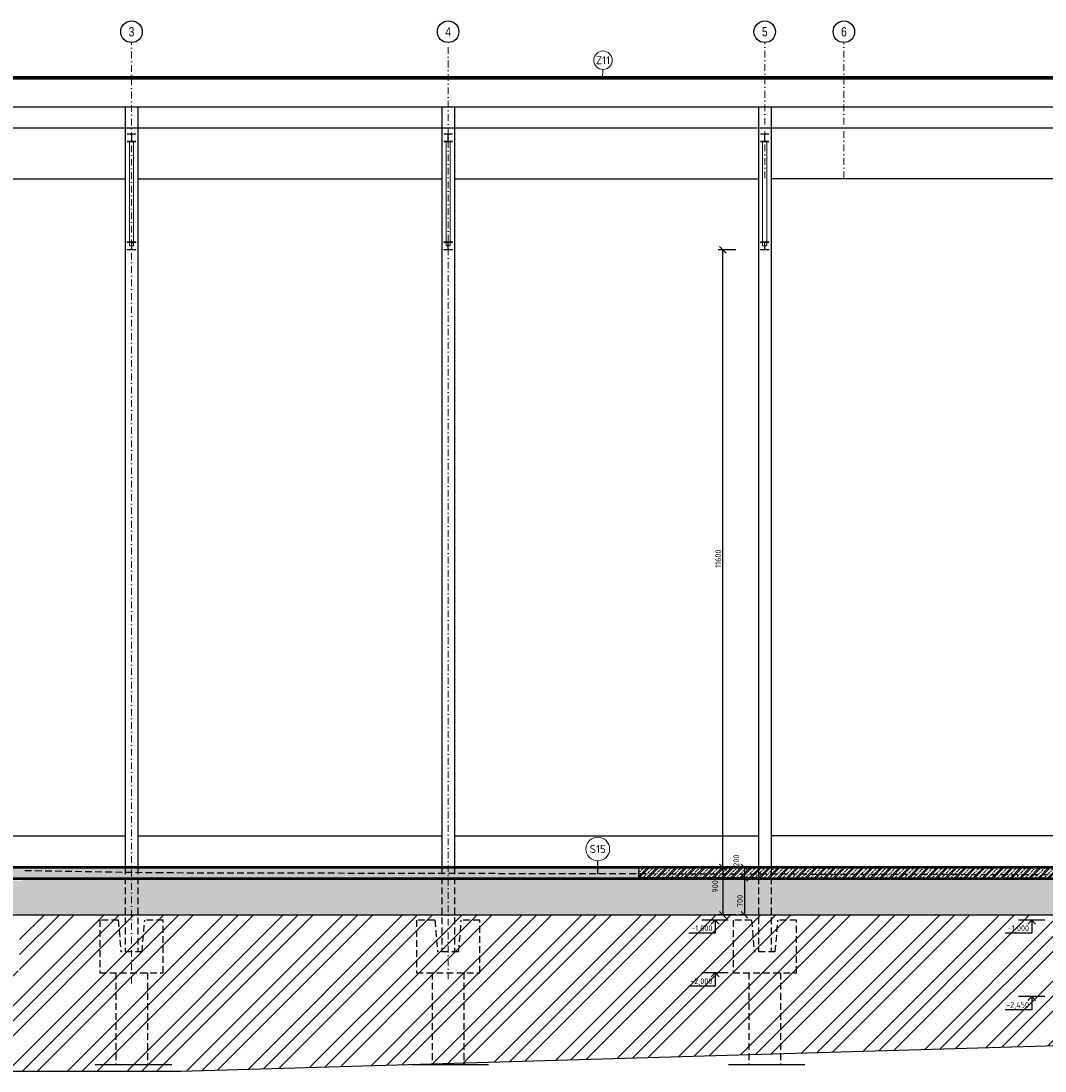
# Model space of a CAD drawing. Header units: millimetres. Extents: x -118752 to 407724, y -73278 to 155058.
# Tile 181 of 256: x 71350 to 90756, y 107301 to 127197. Entities that reach past the tile are written whole.
import ezdxf
from ezdxf.enums import TextEntityAlignment as Align

# ---------------------------------------------------------------- set-up
doc = ezdxf.new("R2010")
doc.units = ezdxf.units.MM
doc.header["$LTSCALE"] = 10
for name, pattern in [('DASHDOT', [25.4, 12.7, -6.35, 0, -6.35]), ('DASHED', [19.05, 12.7, -6.35]), ('IZOLACE_VODOTESNA_0.5', [30, 15, -15]), ('XKITLINE00', [0])]:
    doc.linetypes.add(name, pattern=pattern)
for name, color, linetype, lineweight in [('CKBUBLINY', 1, 'Continuous', 18), ('CKBUBLINY_POPIS', 3, 'Continuous', 25), ('CKIZOLACE', 1, 'Continuous', 18), ('CKKOTY', 3, 'Continuous', 25), ('CKKOTY_VYS', 3, 'Continuous', 25), ('CKRASTR', 7, 'DASHDOT', 15), ('CKRASTR_POPIS', 3, 'Continuous', 25), ('CKSTENY_PODROVINOU', 7, 'Continuous', 25), ('CKSTENY_REZ', 6, 'Continuous', 50), ('pohledy', 7, 'Continuous', 25), ('Položka', 2, 'Continuous', 0), ('srafy', 7, 'Continuous', 18)]:
    doc.layers.add(name, color=color, linetype=linetype, lineweight=lineweight)
doc.styles.add('Arial', font='arial.ttf', dxfattribs={"width": 0.8})
doc.styles.get("Standard").update_dxf_attribs({"font": 'isocpeur.ttf'})
doc.linetypes.add('PRERUSENI', pattern='A,60,[100,CADKON.SHX,S=2.5,R=0,X=0,Y=0],-10', length=70)
doc.dimstyles.new('CADKON', dxfattribs={"dimscale": 50, "dimtxt": 2.2, "dimasz": 2.5, "dimexe": 1.8, "dimexo": 5, "dimgap": 0.6, "dimtad": 1, "dimrnd": 1, "dimtxsty": 'Standard', "dimblk1": 'OBLIQUE', "dimblk2": 'OBLIQUE', "dimsah": 1, "dimcen": 2.5, "dimadec": 1, "dimazin": 2, "dimtfac": 1, "dimtdec": 4, "dimtix": 1, "dimtmove": 2, "dimatfit": 3, "dimldrblk": 'OPEN30', "dimfxl": 5, "dimfxlon": 1, "dimtolj": 1, "dimarcsym": 0})
pattern_1 = [(45, (0, 0), (-88.38835, 88.38835), []), (45, (35.36, 0), (-88.38835, 88.38835), []), (45, (106.07, 0), (-53.03301, 123.74369), [50, -25, 0, -25])]
pattern_2 = [(50, (0, 0), (182.18467, -15.93909), [19.05, -209.55]), (355, (0, 0), (-35.24283, 191.05664), [15.24, -167.64]), (100.451, (15.18, -1.33), (146.9425, 175.11669), [16.19, -178.09]), (46.1842, (0, 50.8), (271.07904, -42.04233), [28.575, -314.325]), (96.6356, (22.6, 47.3), (237.40423, 247.42556), [24.285, -267.135]), (351.184, (0, 50.8), (237.4046, 247.4251), [22.86, -251.46]), (21, (25.4, 38.1), (151.61488, -102.26552), [19.05, -209.55]), (326, (25.4, 38.1), (61.80203, 184.18797), [15.24, -167.64]), (71.4514, (38.03, 29.58), (213.4165, 81.92286), [16.19, -178.09]), (37.5, (0, 0), (3.088603, 84.55504), [0, -165.608, 0, -170.18, 0, -168.275]), (7.5, (0, 0), (66.81966, 100.180575), [0, -97.028, 0, -161.798, 0, -64.135]), (327.5, (-56.64, 0), (135.590595, -5.728744), [0, -63.5, 0, -198.12, 0, -262.89]), (317.5, (-82.04, 0), (148.12918, 25.42649), [0, -82.55, 0, -131.572, 0, -186.69])]
pattern_3 = [(45, (0, 0), (-565.6854, 565.6854), []), (45, (282.84, 0), (-565.6854, 565.6854), []), (45, (565.7, 0), (-565.6854, 565.6854), [])]

# ---------------------------------------------------------------- blocks, each defined once
blk = doc.blocks.new('vazník řez')
at = {"layer": 'Položka', "linetype": 'XKITLINE00', "lineweight": 0}
for p, q in [((-0.8, 138.01), (0.8, 138.01)), ((-0.18, 137.92), (-0.8, 137.92)), ((-0.03, 137.76), (-0.04, 137.82)), ((-0.03, 136.72), (-0.03, 137.76)), ((0.04, 137.82), (0.03, 137.76)), ((0.03, 136.72), (0.03, 137.76)), ((0.8, 137.92), (0.18, 137.92)), ((-0.8, 136.57), (-0.18, 136.57)), ((-0.8, 136.48), (0.8, 136.48)), ((-0.4, 117.5), (-0.4, 136.48)), ((-0.18, 136.57), (-0.12, 136.58)), ((-0.04, 136.66), (-0.03, 136.72)), ((0.03, 136.72), (0.04, 136.66)), ((0.12, 136.58), (0.18, 136.57)), ((0.18, 136.57), (0.8, 136.57)), ((0.4, 117.5), (0.4, 136.48)), ((-0.8, 117.5), (0.8, 117.5)), ((-0.8, 117.41), (-0.8, 117.5)), ((-0.18, 117.41), (-0.8, 117.41)), ((-0.4, 116.74), (-0.4, 117.41)), ((-0.12, 117.4), (-0.18, 117.41)), ((0.18, 117.41), (0.12, 117.4)), ((0.8, 117.41), (0.18, 117.41)), ((0.4, 116.74), (0.4, 117.41)), ((0.8, 117.5), (0.8, 117.41)), ((-0.8, 116.07), (-0.18, 116.07)), ((-0.8, 115.98), (-0.8, 116.07)), ((-0.8, 115.98), (0.8, 115.98)), ((-0.4, 116.74), (-0.03, 116.74)), ((-0.4, 116.74), (-0.4, 116.74)), ((-0.18, 116.07), (-0.12, 116.08)), ((-0.03, 117.26), (-0.04, 117.32)), ((-0.04, 116.16), (-0.03, 116.22)), ((-0.03, 116.22), (-0.03, 117.26)), ((0.04, 117.32), (0.03, 117.26)), ((0.03, 116.22), (0.03, 117.26)), ((0.4, 116.74), (0.03, 116.74)), ((0.03, 116.22), (0.04, 116.16)), ((0.12, 116.08), (0.18, 116.07)), ((0.18, 116.07), (0.8, 116.07)), ((0.8, 116.07), (0.8, 115.98))]:
    blk.add_line(p, q, dxfattribs=at)
for centre, start, end in [((-0.18, 137.77), 22.3577, 67.3572), ((0.18, 137.77), 112.6428, 157.6423), ((-0.18, 136.72), 292.6428, 337.6423), ((0.18, 136.72), 202.3577, 247.3572), ((-0.18, 117.26), 22.5, 67.5), ((0.18, 117.26), 112.5, 157.5), ((-0.18, 116.22), 292.5, 337.5), ((0.18, 116.22), 202.5, 247.5)]:
    blk.add_arc(centre, 0.15, start, end, dxfattribs=at)
blk = doc.blocks.new('*U3398')
at = {"color": 0, "linetype": 'ByBlock', "lineweight": -2}
blk.add_lwpolyline([(-1.5, -1.5), (0, 0), (1.5, -1.5), (0, 0), (0, -5), (10, -5)], dxfattribs=at)
blk = doc.blocks.new('*U3399')
at = {"color": 0, "linetype": 'ByBlock', "lineweight": -2}
blk.add_lwpolyline([(-1.5, -1.5), (0, 0), (1.5, -1.5), (0, 0), (0, -5), (10, -5)], dxfattribs=at)
blk = doc.blocks.new('_OBLIQUE')
at = {"color": 0, "linetype": 'ByBlock'}
blk.add_line((-0.5, -0.5), (0.5, 0.5), dxfattribs=at)
blk = doc.blocks.new('*D9041')
at = {"layer": 'CKKOTY', "color": 0, "lineweight": -2}
for p, q in [((84899, 122859), (84559, 122859)), ((84649, 111160), (84649, 122859)), ((84899, 111160), (84559, 111160))]:
    blk.add_line(p, q, dxfattribs=at)
at = {"layer": 'Defpoints', "color": 0}
for p in [(84649, 122859), (85444, 122859), (85324, 111160)]:
    blk.add_point(p, dxfattribs=at)
at = {"layer": 'CKKOTY', "color": 0, "lineweight": -2, "xscale": 125, "yscale": 125, "zscale": 125}
for p, rotation in [((84649, 122859), 90), ((84649, 111160), 270)]:
    blk.add_blockref('_OBLIQUE', p, dxfattribs=dict(at, rotation=rotation))
at = {"layer": 'CKKOTY', "color": 0, "insert": (84564, 117009), "char_height": 110, "attachment_point": 5, "rotation": 90}
blk.add_mtext('\\A1;11600', dxfattribs=at)
blk = doc.blocks.new('_Open30')
at = {"color": 0, "lineweight": -2}
for p, q in [((-1, 0.27), (0, 0)), ((0, 0), (-1, -0.27)), ((0, 0), (-1, 0))]:
    blk.add_line(p, q, dxfattribs=at)
blk = doc.blocks.new('*D9126')
at = {"layer": 'CKKOTY', "color": 0, "lineweight": -2}
for p, q in [((84899, 111160), (84559, 111160)), ((84649, 111160), (84649, 110260)), ((84899, 110260), (84559, 110260))]:
    blk.add_line(p, q, dxfattribs=at)
at = {"layer": 'Defpoints', "color": 0}
for p in [(85324, 111160), (84649, 110260), (85324, 110260)]:
    blk.add_point(p, dxfattribs=at)
at = {"layer": 'CKKOTY', "color": 0, "lineweight": -2, "xscale": 125, "yscale": 125, "zscale": 125}
for p, rotation in [((84649, 111160), 90), ((84649, 110260), 270)]:
    blk.add_blockref('_OBLIQUE', p, dxfattribs=dict(at, rotation=rotation))
at = {"layer": 'CKKOTY', "color": 0, "insert": (84503, 110798), "char_height": 110, "attachment_point": 5, "rotation": 90}
blk.add_mtext('\\A1;900', dxfattribs=at)
blk = doc.blocks.new('*D9127')
at = {"layer": 'CKKOTY', "color": 0, "lineweight": -2}
for p, q in [((85074, 111160), (84969, 111160)), ((85059, 111160), (85059, 110960)), ((85074, 110960), (84969, 110960))]:
    blk.add_line(p, q, dxfattribs=at)
at = {"layer": 'Defpoints', "color": 0}
for p in [(85324, 111160), (85059, 110960), (85324, 110960)]:
    blk.add_point(p, dxfattribs=at)
at = {"layer": 'CKKOTY', "color": 0, "lineweight": -2, "xscale": 125, "yscale": 125, "zscale": 125}
for p, rotation in [((85059, 111160), 90), ((85059, 110960), 270)]:
    blk.add_blockref('_OBLIQUE', p, dxfattribs=dict(at, rotation=rotation))
at = {"layer": 'CKKOTY', "color": 0, "insert": (84905, 111288), "char_height": 110, "attachment_point": 5, "rotation": 90}
blk.add_mtext('\\A1;200', dxfattribs=at)
blk = doc.blocks.new('*D9128')
at = {"layer": 'CKKOTY', "color": 0, "lineweight": -2}
for p, q in [((85074, 110960), (84969, 110960)), ((85059, 110960), (85059, 110260)), ((85074, 110260), (84969, 110260))]:
    blk.add_line(p, q, dxfattribs=at)
at = {"layer": 'Defpoints', "color": 0}
for p in [(85324, 110960), (85059, 110260), (85324, 110260)]:
    blk.add_point(p, dxfattribs=at)
at = {"layer": 'CKKOTY', "color": 0, "lineweight": -2, "xscale": 125, "yscale": 125, "zscale": 125}
for p, rotation in [((85059, 110960), 90), ((85059, 110260), 270)]:
    blk.add_blockref('_OBLIQUE', p, dxfattribs=dict(at, rotation=rotation))
at = {"layer": 'CKKOTY', "color": 0, "insert": (84974, 110523), "char_height": 110, "attachment_point": 5, "rotation": 90}
blk.add_mtext('\\A1;700', dxfattribs=at)
blk = doc.blocks.new('CK_BUBBLE_1_0_0')
at = {"color": 0, "linetype": 'ByBlock', "lineweight": -2}
blk.add_circle((0, 0), 1, dxfattribs=at)

msp = doc.modelspace()

# ---------------------------------------------------------------- hatches: boundary and pattern name
at = {"layer": 'srafy'}
h = msp.add_hatch(dxfattribs=at)
h.set_pattern_fill('BETON-ZELEZOBETON', color=256, scale=25, style=0)
h.set_pattern_definition(pattern_1)
h.paths.add_polyline_path([(61624.387, 111160.331), (61444.387, 111160.331), (61324.387, 111160.331), (61224.387, 111160.331), (61224.387, 110960.331), (71424.387, 110960.331), (71424.387, 111100.331), (73444.387, 111068.011), (73444.387, 111160.331), (73324.387, 111160.331), (69185.047, 111160.331), (67564.387, 111160.331), (67324.387, 111160.331)])
h.paths.add_polyline_path([(73444.387, 111068.011), (71424.387, 111100.331), (71424.387, 110960.331), (73444.387, 110960.331)])
h.paths.add_polyline_path([(73924.387, 111060.331), (79444.387, 111041.771), (79444.387, 111160.331), (79324.387, 111160.331), (73564.387, 111160.331), (73444.387, 111160.331), (73444.387, 111068.011)])
h.paths.add_polyline_path([(73924.387, 111060.331), (73444.387, 111068.011), (73444.387, 110960.331), (79444.387, 110960.331), (79444.387, 111041.771)])
h.paths.add_polyline_path([(79444.387, 111041.771), (79444.387, 110960.331), (83065.084, 110960.331), (83065.084, 111029.596)])
h.paths.add_polyline_path([(79564.387, 111160.331), (79444.387, 111160.331), (79444.387, 111041.771), (83065.084, 111029.596), (83065.084, 111060.331), (83065.084, 111160.331)])
h = msp.add_hatch(dxfattribs=at)
h.set_pattern_fill('BETON-ZELEZOBETON', color=256, scale=25, style=0)
h.set_pattern_definition(pattern_1)
h.paths.add_polyline_path([(83055.704, 111160.331), (85324.387, 111160.331), (85324.387, 110960.331), (83055.704, 110960.331)])
h = msp.add_hatch(dxfattribs=at)
h.set_pattern_fill('BETON-ZELEZOBETON', color=256, scale=25, style=0)
h.set_pattern_definition(pattern_1)
h.paths.add_polyline_path([(85564.387, 111160.331), (85324.387, 111160.331), (85324.387, 111036.051), (85564.387, 111035.54)])
h.paths.add_polyline_path([(85324.387, 110960.331), (85564.387, 110960.331), (85564.387, 111035.54), (85324.387, 111036.051)])
h.paths.add_polyline_path([(85564.387, 111035.54), (91324.387, 111023.272), (91324.387, 111160.331), (85564.387, 111160.331)])
h.paths.add_polyline_path([(85564.387, 111035.54), (85564.387, 110960.331), (91324.387, 110960.331), (91324.387, 111023.272)])
h = msp.add_hatch(dxfattribs=at)
h.set_pattern_fill('AR-CONC', color=256, style=0)
h.set_pattern_definition([(50, (0, 0), (182.18467, -15.93909), [19.05, -209.55]), (355, (0, 0), (-35.24283, 191.05664), [15.24, -167.64]), (100.451, (15.18, -1.33), (146.9425, 175.11669), [16.19, -178.09]), (46.1842, (0, 50.8), (271.07904, -42.04233), [28.575, -314.325]), (96.6356, (22.6, 47.3), (237.40423, 247.42556), [24.285, -267.135]), (351.184, (0, 50.8), (237.4046, 247.4251), [22.86, -251.46]), (21, (25.4, 38.1), (151.61488, -102.26552), [19.05, -209.55]), (326, (25.4, 38.1), (61.80203, 184.18797), [15.24, -167.64]), (71.4514, (38.03, 29.58), (213.4165, 81.92286), [16.19, -178.09]), (37.5, (0, 0), (3.088603, 84.55504), [0, -165.608, 0, -170.18, 0, -168.275]), (7.5, (0, 0), (66.81966, 100.180575), [0, -97.028, 0, -161.798, 0, -64.135]), (-32.5, (-56.64, 0), (135.590595, -5.728744), [0, -63.5, 0, -198.12, 0, -262.89]), (-42.5, (-82.04, 0), (148.12918, 25.42649), [0, -82.55, 0, -131.572, 0, -186.69])])
h.paths.add_polyline_path([(61724.387, 110660.331), (71424.387, 110660.331), (71424.387, 110910.331), (61724.387, 110910.331)])
h = msp.add_hatch(dxfattribs=at)
h.set_pattern_fill('AR-CONC', color=256, style=0)
h.set_pattern_definition(pattern_2)
h.paths.add_polyline_path([(71375.732, 110960.331), (103164.387, 110960.331), (103164.387, 110660.331), (71375.732, 110660.331)])
h = msp.add_hatch(dxfattribs=at)
h.set_pattern_fill('AR-CONC', color=256)
h.set_pattern_definition(pattern_2)
h.paths.add_polyline_path([(65274.387, 110460.331), (65274.387, 110660.331), (72096.575, 110660.331), (71908.151, 110460.331)])
h.paths.add_polyline_path([(65874.387, 110460.331), (65874.387, 110260.331), (102844.387, 110260.331), (102844.387, 110560.331), (103164.387, 110560.331), (103164.387, 110660.331), (72096.575, 110660.331), (71908.151, 110460.331)])
h = msp.add_hatch(dxfattribs=at)
h.set_pattern_fill('ZEM_PUVODNI', color=256, scale=200, style=0)
h.set_pattern_definition(pattern_3)
h.paths.add_polyline_path([(56924.387, 110370.331), (53024.387, 110200.331), (56620.316, 107301.213), (61144.387, 107301.213), (61144.387, 107948.642), (57824.387, 107948.642), (57824.387, 107448.642), (56924.387, 107448.642)])
h.paths.add_polyline_path([(61744.387, 107948.642), (61144.387, 107948.642), (61144.387, 107301.213), (61744.387, 107301.213)])
h.paths.add_polyline_path([(65874.387, 110260.331), (65874.387, 107448.642), (65174.387, 107448.642), (65174.387, 107948.642), (61744.387, 107948.642), (61744.387, 107301.213), (68282.591, 107301.213), (74377.589, 107301.213), (79144.387, 107439.883), (79144.387, 109160.331), (78844.387, 109160.331), (78844.387, 110160.331), (79194.387, 110160.331), (79244.387, 109560.331), (79324.387, 109560.331), (79324.387, 110260.331), (73564.387, 110260.331), (73564.387, 109560.331), (73644.387, 109560.331), (73694.387, 110160.331), (74044.387, 110160.331), (74044.387, 109160.331), (73744.387, 109160.331), (73744.387, 107425.73), (73144.387, 107425.73), (73144.387, 109160.331), (72844.387, 109160.331), (72844.387, 110160.331), (73194.387, 110160.331), (73244.387, 109560.331), (73324.387, 109560.331), (73324.387, 110260.331), (71324.387, 110260.331), (71324.387, 109198.642), (70424.387, 109198.642), (70424.387, 110260.331), (67564.387, 110260.331), (67564.387, 109560.331), (67644.387, 109560.331), (67694.387, 110160.331), (68044.387, 110160.331), (68044.387, 109160.331), (67744.387, 109160.331), (67744.387, 107425.73), (67144.387, 107425.73), (67144.387, 109160.331), (66844.387, 109160.331), (66844.387, 110160.331), (67194.387, 110160.331), (67244.387, 109560.331), (67324.387, 109560.331), (67324.387, 110260.331)])
h.paths.add_polyline_path([(67144.387, 109160.331), (67144.387, 107425.73), (67744.387, 107425.73), (67744.387, 109160.331)])
h.paths.add_polyline_path([(67564.387, 109560.331), (67324.387, 109560.331), (67244.387, 109560.331), (67194.387, 110160.331), (66844.387, 110160.331), (66844.387, 109160.331), (67144.387, 109160.331), (67744.387, 109160.331), (68044.387, 109160.331), (68044.387, 110160.331), (67694.387, 110160.331), (67644.387, 109560.331)])
h.paths.add_polyline_path([(67324.387, 110260.331), (67324.387, 109560.331), (67564.387, 109560.331), (67564.387, 110260.331)])
h.paths.add_polyline_path([(73244.387, 109560.331), (73194.387, 110160.331), (72844.387, 110160.331), (72844.387, 109160.331), (73144.387, 109160.331), (73444.387, 109160.331), (73444.387, 109560.331), (73324.387, 109560.331)])
h.paths.add_polyline_path([(73444.387, 109160.331), (73144.387, 109160.331), (73144.387, 107425.73), (73744.387, 107425.73), (73744.387, 109160.331)])
h.paths.add_polyline_path([(73644.387, 109560.331), (73564.387, 109560.331), (73444.387, 109560.331), (73444.387, 109160.331), (73744.387, 109160.331), (74044.387, 109160.331), (74044.387, 110160.331), (73694.387, 110160.331)])
h.paths.add_polyline_path([(73324.387, 110260.331), (73324.387, 109560.331), (73444.387, 109560.331), (73444.387, 110260.331)])
h.paths.add_polyline_path([(73444.387, 110260.331), (73444.387, 109560.331), (73564.387, 109560.331), (73564.387, 110260.331)])
h.paths.add_polyline_path([(58040.123, 108225.682), (61375.123, 108225.682), (61375.123, 108007.182), (58040.123, 108007.182)], flags=24)
h.paths.add_polyline_path([(66004.479, 108891.665), (66004.479, 109096.998), (66479.313, 109096.998), (66479.313, 108891.665)], flags=24)
h.paths.add_polyline_path([(60004.479, 110291.665), (60004.479, 110496.998), (60479.313, 110496.998), (60479.313, 110291.665)], flags=24)
h.paths.add_polyline_path([(66026.479, 109891.665), (66026.479, 110096.998), (66479.313, 110096.998), (66479.313, 109891.665)], flags=24)
h.paths.add_polyline_path([(68798.548, 110260.331), (68798.548, 110213.665), (68329.215, 110213.665), (68329.215, 110260.331)], flags=24)
h = msp.add_hatch(dxfattribs=at)
h.set_pattern_fill('ZEM_PUVODNI', color=256, scale=200, style=0)
h.set_pattern_definition(pattern_3)
h.paths.add_polyline_path([(79564.387, 110260.331), (79564.387, 109560.331), (79644.387, 109560.331), (79694.387, 110160.331), (80044.387, 110160.331), (80044.387, 109160.331), (79744.387, 109160.331), (79744.387, 107457.337), (85144.387, 107614.427), (85144.387, 109160.331), (84844.387, 109160.331), (84844.387, 110160.331), (85194.387, 110160.331), (85244.387, 109560.331), (85324.387, 109560.331), (85324.387, 110260.331)])
h.paths.add_polyline_path([(79444.387, 109160.331), (79144.387, 109160.331), (79144.387, 107439.883), (79744.387, 107457.337), (79744.387, 109160.331)])
h.paths.add_polyline_path([(79744.387, 109160.331), (80044.387, 109160.331), (80044.387, 110160.331), (79694.387, 110160.331), (79644.387, 109560.331), (79564.387, 109560.331), (79444.387, 109560.331), (79444.387, 109160.331)])
h.paths.add_polyline_path([(79144.387, 109160.331), (79444.387, 109160.331), (79444.387, 109560.331), (79324.387, 109560.331), (79244.387, 109560.331), (79194.387, 110160.331), (78844.387, 110160.331), (78844.387, 109160.331)])
h.paths.add_polyline_path([(79324.387, 110260.331), (79324.387, 109560.331), (79444.387, 109560.331), (79444.387, 110260.331)])
h.paths.add_polyline_path([(79444.387, 110260.331), (79444.387, 109560.331), (79564.387, 109560.331), (79564.387, 110260.331)])
h.paths.add_polyline_path([(84844.387, 110160.331), (84844.387, 109160.331), (85144.387, 109160.331), (85744.387, 109160.331), (86044.387, 109160.331), (86044.387, 110160.331), (85694.387, 110160.331), (85644.387, 109560.331), (85564.387, 109560.331), (85324.387, 109560.331), (85244.387, 109560.331), (85194.387, 110160.331)])
h.paths.add_polyline_path([(85324.387, 110260.331), (85324.387, 109560.331), (85564.387, 109560.331), (85564.387, 110260.331)])
h.paths.add_polyline_path([(85744.387, 109160.331), (85144.387, 109160.331), (85144.387, 107614.427), (85744.387, 107631.881)])
h.paths.add_polyline_path([(85564.387, 110260.331), (85564.387, 109560.331), (85644.387, 109560.331), (85694.387, 110160.331), (86044.387, 110160.331), (86044.387, 109160.331), (85744.387, 109160.331), (85744.387, 107631.881), (91144.387, 107788.971), (91144.387, 109160.331), (90844.387, 109160.331), (90844.387, 110160.331), (91194.387, 110160.331), (91244.387, 109560.331), (91324.387, 109560.331), (91324.387, 110260.331)])
h.paths.add_polyline_path([(91324.387, 109560.331), (91244.387, 109560.331), (91194.387, 110160.331), (90844.387, 110160.331), (90844.387, 109160.331), (91144.387, 109160.331), (91744.387, 109160.331), (92044.387, 109160.331), (92044.387, 110160.331), (91694.387, 110160.331), (91644.387, 109560.331), (91564.387, 109560.331)])
h.paths.add_polyline_path([(91144.387, 109160.331), (91144.387, 107788.971), (91744.387, 107806.425), (91744.387, 109160.331)])
h.paths.add_polyline_path([(91324.387, 110260.331), (91324.387, 109560.331), (91564.387, 109560.331), (91564.387, 110260.331)])
h.paths.add_polyline_path([(91564.387, 110260.331), (91564.387, 109560.331), (91644.387, 109560.331), (91694.387, 110160.331), (92044.387, 110160.331), (92044.387, 109160.331), (91744.387, 109160.331), (91744.387, 107806.425), (97144.387, 107963.515), (97144.387, 109560.331), (96844.387, 109560.331), (96844.387, 110260.331)])
h.paths.add_polyline_path([(97219.387, 110260.331), (97244.387, 109960.331), (97324.387, 109960.331), (97324.387, 110260.331)])
h.paths.add_polyline_path([(90004.479, 108891.665), (90004.479, 109096.998), (90479.313, 109096.998), (90479.313, 108891.665)], flags=24)
h.paths.add_polyline_path([(90026.479, 109891.665), (90026.479, 110096.998), (90479.313, 110096.998), (90479.313, 109891.665)], flags=24)

# ---------------------------------------------------------------- linework, layer by layer
at = {"layer": 'CKBUBLINY'}
msp.add_line((82379.213, 126278.374), (82368.139, 126111.207), dxfattribs=at)
at = {"layer": 'CKIZOLACE'}
msp.add_line((53024.387, 110930.331), (103564.387, 110930.331), dxfattribs=at)
at = {"layer": 'CKIZOLACE', "linetype": 'IZOLACE_VODOTESNA_0.5'}
msp.add_lwpolyline([(53024.387, 110945.331, 30, 30, 0), (103564.387, 110945.331, 0, 0, 0)], format="xyseb", dxfattribs=at)
at = {"layer": 'CKKOTY_VYS'}
for p, q in [((84753.646, 110160.331), (84253.646, 110160.331)), ((90753.646, 110160.331), (90253.646, 110160.331)), ((84753.646, 109160.331), (84253.646, 109160.331)), ((90753.646, 108710.331), (90253.646, 108710.331))]:
    msp.add_line(p, q, dxfattribs=at)
at = {"layer": 'CKRASTR'}
for p, q in [((73444.387, 108956.723), (73444.387, 126788.942)), ((79444.387, 109039.553), (79444.387, 126788.942)), ((85444.387, 124219.34), (85444.387, 126788.942)), ((86944.387, 124219.34), (86944.387, 126788.942))]:
    msp.add_line(p, q, dxfattribs=at)
at = {"layer": 'CKRASTR_POPIS'}
for centre in [(73444.387, 126992.865), (79444.387, 126992.865), (85444.387, 126992.865), (86944.387, 126992.865)]:
    msp.add_circle(centre, 203.923, dxfattribs=at)
at = {"layer": 'CKSTENY_PODROVINOU'}
msp.add_line((83065.084, 110930.331), (83065.084, 110960.331), dxfattribs=at)
at = {"layer": 'CKSTENY_REZ'}
for p, q in [((97444.387, 126124.96), (67444.387, 126124.96)), ((97364.387, 126104.96), (67524.387, 126104.96)), ((61224.387, 111160.331), (103264.387, 111160.331))]:
    msp.add_line(p, q, dxfattribs=at)
at = {"layer": 'Defpoints'}
for p, q in [((74377.589, 107301.213), (104895.302, 108188.995)), ((68282.591, 107301.213), (74377.589, 107301.213))]:
    msp.add_line(p, q, dxfattribs=at)
msp.add_lwpolyline([(83055.704, 111160.331), (85324.387, 111160.331), (85324.387, 110960.331), (83055.704, 110960.331)], close=True, dxfattribs=at)
at = {"layer": 'pohledy'}
for p, q in [((67524.387, 125568.688), (97444.387, 125568.688)), ((73324.387, 125568.688), (73324.387, 111160.331)), ((73564.387, 125568.688), (73564.387, 111160.331)), ((79324.387, 125568.688), (79324.387, 111160.331)), ((79564.387, 125568.688), (79564.387, 111160.331)), ((85324.387, 125568.688), (85324.387, 111160.331)), ((85564.387, 125568.688), (85564.387, 111160.331)), ((67524.387, 125171.96), (97324.387, 125171.96)), ((67564.387, 124206.96), (73324.387, 124206.96)), ((73564.387, 124206.96), (79324.387, 124206.96)), ((79564.387, 124206.96), (85324.387, 124206.96)), ((91324.387, 124206.96), (85564.387, 124206.96)), ((67564.387, 111760.331), (73324.387, 111760.331)), ((73564.387, 111760.331), (79324.387, 111760.331)), ((79564.387, 111760.331), (85324.387, 111760.331)), ((91324.387, 111760.331), (85564.387, 111760.331)), ((61224.387, 110960.331), (103564.387, 110960.331)), ((65874.387, 110260.331), (102844.387, 110260.331))]:
    msp.add_line(p, q, dxfattribs=at)
at = {"layer": 'pohledy', "linetype": 'DASHED'}
for p, q in [((71424.387, 111100.331), (73924.387, 111060.331)), ((73324.387, 111160.331), (73324.387, 109560.331)), ((73564.387, 111160.331), (73564.387, 109560.331)), ((73924.387, 111060.331), (103664.387, 110996.989)), ((79324.387, 111160.331), (79324.387, 109560.331)), ((79564.387, 111160.331), (79564.387, 109560.331)), ((85324.387, 111160.331), (85324.387, 109560.331)), ((85564.387, 111160.331), (85564.387, 109560.331)), ((72844.387, 110160.331), (72844.387, 109160.331)), ((73194.387, 110160.331), (72844.387, 110160.331)), ((73194.387, 110160.331), (73244.387, 109560.331)), ((73644.387, 109560.331), (73694.387, 110160.331)), ((74044.387, 110160.331), (73694.387, 110160.331)), ((74044.387, 109160.331), (74044.387, 110160.331)), ((78844.387, 110160.331), (78844.387, 109160.331)), ((79194.387, 110160.331), (78844.387, 110160.331)), ((79194.387, 110160.331), (79244.387, 109560.331)), ((79644.387, 109560.331), (79694.387, 110160.331)), ((80044.387, 110160.331), (79694.387, 110160.331)), ((80044.387, 109160.331), (80044.387, 110160.331)), ((84844.387, 110160.331), (84844.387, 109160.331)), ((85194.387, 110160.331), (84844.387, 110160.331)), ((85194.387, 110160.331), (85244.387, 109560.331)), ((85644.387, 109560.331), (85694.387, 110160.331)), ((86044.387, 110160.331), (85694.387, 110160.331)), ((86044.387, 109160.331), (86044.387, 110160.331)), ((73644.387, 109560.331), (73244.387, 109560.331)), ((79644.387, 109560.331), (79244.387, 109560.331)), ((85644.387, 109560.331), (85244.387, 109560.331)), ((72844.387, 109160.331), (74044.387, 109160.331)), ((73144.387, 109160.331), (73144.387, 107425.73)), ((73744.387, 109160.331), (73744.387, 107425.73)), ((78844.387, 109160.331), (80044.387, 109160.331)), ((79144.387, 109160.331), (79144.387, 107425.73)), ((79744.387, 109160.331), (79744.387, 107425.73)), ((84844.387, 109160.331), (86044.387, 109160.331)), ((85144.387, 109160.331), (85144.387, 107425.73)), ((85744.387, 109160.331), (85744.387, 107425.73))]:
    msp.add_line(p, q, dxfattribs=at)
at = {"layer": 'pohledy', "linetype": 'PRERUSENI'}
for p, q in [((72757.567, 107425.73), (74206.907, 107425.73)), ((78757.567, 107425.73), (80206.907, 107425.73)), ((84757.567, 107425.73), (86206.907, 107425.73))]:
    msp.add_line(p, q, dxfattribs=at)

# ---------------------------------------------------------------- block references
at = {"zscale": 100}
for p, xscale, yscale in [((73444.387, 111260.331), 100, 100), ((79444.387, 111260.331), 100, 100), ((85444.387, 111260.331), -100, 99.99999999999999)]:
    msp.add_blockref('vazník řez', p, dxfattribs=dict(at, xscale=xscale, yscale=yscale))
at = {"layer": 'CKBUBLINY'}
ref = msp.add_blockref('CK_BUBBLE_1_0_0', (82379.213, 126453.374), dxfattribs=dict(at, xscale=175, yscale=175, zscale=175))
ref.add_attrib('NUM1', 'Z11', dxfattribs={"layer": 'CKBUBLINY_POPIS', "height": 150}).set_placement((82379.213, 126453.374), align=Align.MIDDLE_CENTER)
ref = msp.add_blockref('CK_BUBBLE_1_0_0', (82280.287, 111507.952), dxfattribs=dict(at, xscale=225, yscale=225, zscale=225))
ref.add_attrib('NUM1', 'S15', dxfattribs={"layer": 'CKBUBLINY_POPIS', "height": 150}).set_placement((82280.287, 111507.952), align=Align.MIDDLE_CENTER)
at = {"layer": 'CKKOTY_VYS'}
ref = msp.add_blockref('*U3399', (84503.646, 110160.331), dxfattribs=dict(at, xscale=-50, yscale=50, zscale=50))
ref.add_attrib('Výška', '-1,000', dxfattribs={"layer": '0', "color": 0, "linetype": 'ByBlock', "lineweight": -2, "height": 110}).set_placement((84453.646, 109950.331), align=Align.RIGHT)
ref = msp.add_blockref('*U3399', (90503.646, 110160.331), dxfattribs=dict(at, xscale=-50, yscale=50, zscale=50))
ref.add_attrib('Výška', '-1,000', dxfattribs={"layer": '0', "color": 0, "linetype": 'ByBlock', "lineweight": -2, "height": 110}).set_placement((90453.646, 109950.331), align=Align.RIGHT)
ref = msp.add_blockref('*U3398', (84503.646, 109160.331), dxfattribs=dict(at, xscale=-50, yscale=50, zscale=50))
ref.add_attrib('Výška', '-2,000', dxfattribs={"layer": '0', "color": 0, "linetype": 'ByBlock', "lineweight": -2, "height": 110}).set_placement((84453.646, 108950.331), align=Align.RIGHT)
ref = msp.add_blockref('*U3398', (90503.646, 108710.331), dxfattribs=dict(at, xscale=-50, yscale=50, zscale=50))
ref.add_attrib('Výška', '-2,450', dxfattribs={"layer": '0', "color": 0, "linetype": 'ByBlock', "lineweight": -2, "height": 110}).set_placement((90453.646, 108500.331), align=Align.RIGHT)

# ---------------------------------------------------------------- texts
at = {"layer": 'CKRASTR_POPIS', "style": 'Arial', "width": 0.8}
for s, p in [('3', (73444.387, 126992.18)), ('4', (79444.387, 126992.18)), ('5', (85444.387, 126992.18)), ('6', (86944.387, 126992.18))]:
    msp.add_text(s, height=175, dxfattribs=at).set_placement(p, align=Align.MIDDLE)

# ---------------------------------------------------------------- dimensions: what is measured, and where the dimension line sits
at = {"layer": 'CKKOTY'}
dim = msp.add_linear_dim(base=(84648.737, 122858.534), p1=(85324.387, 111160.331), p2=(85444.387, 122858.534), angle=90, text='11600', dimstyle='CADKON', dxfattribs=at)
dim.commit()
dim.dimension.update_dxf_attribs({"geometry": '*D9041', "text_midpoint": (84563.737, 117009.433)})
for base, p2, picture, middle in [((84648.737, 110260.331), (85324.387, 110260.331), '*D9126', (84502.506, 110797.54)), ((85058.884, 110960.331), (85324.387, 110960.331), '*D9127', (84904.978, 111287.581))]:
    dim = msp.add_linear_dim(base=base, p1=(85324.387, 111160.331), p2=p2, angle=90, dimstyle='CADKON', dxfattribs=at)
    dim.commit()
    dim.dimension.update_dxf_attribs({"geometry": picture, "text_midpoint": middle, "dimtype": 160})
dim = msp.add_linear_dim(base=(85058.884, 110260.331), p1=(85324.387, 110960.331), p2=(85324.387, 110260.331), angle=90, dimstyle='CADKON', override={"dimtmove": 2}, dxfattribs=at)
dim.commit()
dim.dimension.update_dxf_attribs({"geometry": '*D9128', "text_midpoint": (84973.884, 110522.558), "dimtype": 160})

# ---------------------------------------------------------------- leaders
at = {"layer": 'CKBUBLINY'}
msp.add_leader([(82280.287, 111042.535), (82280.287, 111282.952)], dimstyle='CADKON', override={"dimasz": 2.5, "dimldrblk": 'DotSmall'}, dxfattribs=at)

doc.saveas('drawing.dxf')
